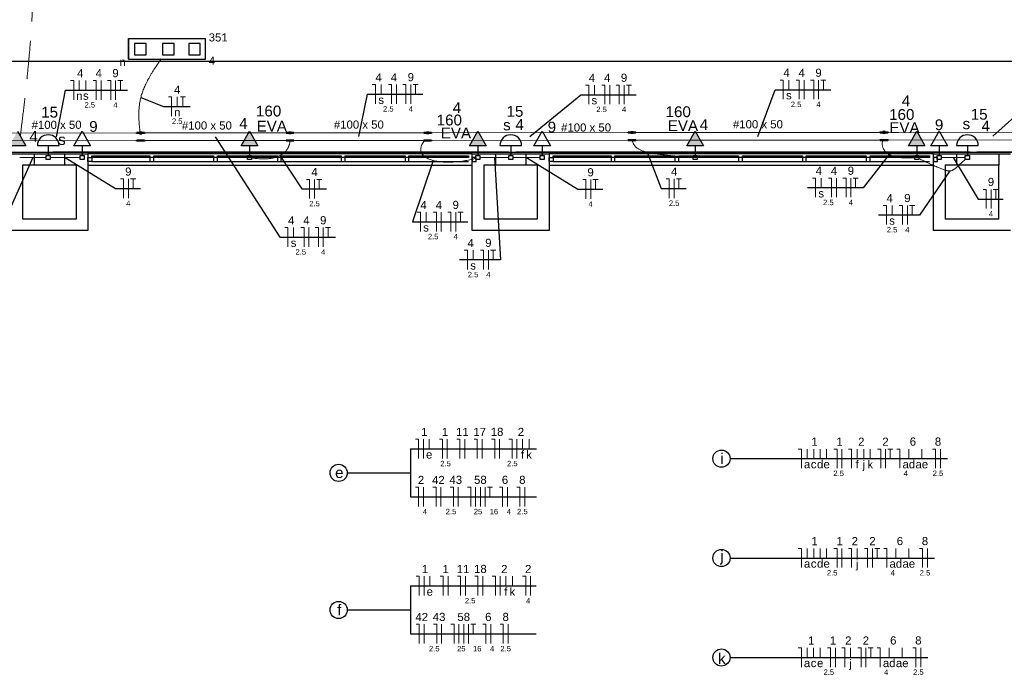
# Model space of a CAD drawing. Header units: millimetres. Extents: x 7 to 269, y 1 to 169.
# Tile 98 of 115: x 87 to 100, y 29 to 38. Entities that reach past the tile are written whole.
import ezdxf

# ---------------------------------------------------------------- set-up
doc = ezdxf.new("R2010")
doc.units = ezdxf.units.MM
doc.header["$MEASUREMENT"] = 0
doc.linetypes.add('Dashed', pattern=[0.75, 0.5, -0.25])
for name, color, linetype, lineweight in [('Eletroduto - Marco Polo', 6, 'Continuous', 9), ('Fiação - Marco Polo', 3, 'Continuous', 9), ('Layout - Marco Polo', 252, 'Continuous', 25), ('Layout-02 - Marco Polo', 243, 'Continuous', 50), ('Linha de Chamada - Marco Polo', 1, 'Continuous', 25), ('Luminárias - Marco Polo', 5, 'Continuous', 25), ('Textos - Marco Polo', 143, 'Continuous', 25), ('Tomadas - Marco Polo', 150, 'Continuous', 25)]:
    doc.layers.add(name, color=color, linetype=linetype, lineweight=lineweight)
doc.layers.add('Parede - Marco Polo', color=7, linetype='Continuous')
doc.styles.add('Arial', font='arial.ttf')

msp = doc.modelspace()

# ---------------------------------------------------------------- hatches: boundary and pattern name
at = {"layer": 'Tomadas - Marco Polo', "linetype": 'Continuous'}
for points in [[(86.946, 35.981), (86.838, 36.169), (86.73, 35.981)], [(89.962, 35.981), (89.854, 36.169), (89.745, 35.981)], [(92.934, 35.981), (92.826, 36.169), (92.718, 35.981)], [(95.76, 35.981), (95.651, 36.169), (95.543, 35.981)], [(98.642, 35.981), (98.534, 36.169), (98.426, 35.981)]]:
    msp.add_hatch(color=256, dxfattribs=at).paths.add_polyline_path(points)

# ---------------------------------------------------------------- linework, layer by layer
at = {"layer": 'Eletroduto - Marco Polo', "linetype": 'Continuous'}
for p, q in [((86.303, 36.145), (88.387, 36.147)), ((88.487, 36.147), (90.331, 36.149)), ((90.431, 36.149), (92.123, 36.15)), ((92.223, 36.15), (94.779, 36.152)), ((94.879, 36.152), (98.059, 36.155)), ((98.159, 36.155), (100.89, 36.157)), ((86.303, 36.045), (88.387, 36.047)), ((88.487, 36.047), (90.331, 36.049)), ((90.431, 36.049), (92.123, 36.05)), ((92.223, 36.05), (94.779, 36.052)), ((94.879, 36.052), (98.059, 36.055)), ((98.159, 36.055), (100.89, 36.057))]:
    msp.add_line(p, q, dxfattribs=at)
at = {"layer": 'Eletroduto - Marco Polo', "linetype": 'Dashed'}
msp.add_spline([(86.873, 36.105), (86.912, 36.428), (86.947, 36.733), (86.976, 37.018), (87, 37.287), (87.018, 37.538), (87.032, 37.773), (87.041, 37.993), (87.044, 38.197), (87.043, 38.388), (87.036, 38.566), (87.024, 38.732), (87.006, 38.885), (86.983, 39.028), (86.955, 39.161), (86.922, 39.284), (86.883, 39.399), (86.839, 39.505), (86.789, 39.605), (86.734, 39.698), (86.673, 39.786), (86.607, 39.869), (86.535, 39.947), (86.457, 40.022), (86.374, 40.095), (86.286, 40.166), (86.191, 40.235), (86.091, 40.305), (85.985, 40.375), (85.874, 40.445), (85.756, 40.518)], degree=3, dxfattribs=at)
at = {"layer": 'Eletroduto - Marco Polo', "linetype": 'Continuous'}
for points in [[(88.705, 37.111), (88.676, 37.069), (88.649, 37.029), (88.623, 36.991), (88.599, 36.954), (88.577, 36.918), (88.557, 36.883), (88.538, 36.849), (88.521, 36.816), (88.505, 36.784), (88.491, 36.753), (88.478, 36.722), (88.466, 36.692), (88.456, 36.662), (88.447, 36.633), (88.44, 36.604), (88.433, 36.576), (88.428, 36.547), (88.423, 36.519), (88.42, 36.491), (88.417, 36.462), (88.415, 36.434), (88.415, 36.405), (88.414, 36.375), (88.415, 36.345), (88.416, 36.315), (88.418, 36.284), (88.421, 36.252), (88.424, 36.22), (88.427, 36.186), (88.431, 36.152)], [(90.381, 36.048), (90.38, 36.032), (90.377, 36.015), (90.373, 35.999), (90.368, 35.984), (90.363, 35.969), (90.356, 35.955), (90.348, 35.941), (90.34, 35.928), (90.33, 35.915), (90.319, 35.903), (90.307, 35.892), (90.294, 35.881), (90.281, 35.871), (90.266, 35.861), (90.25, 35.853), (90.233, 35.845), (90.214, 35.837), (90.195, 35.831), (90.175, 35.825), (90.154, 35.82), (90.131, 35.816), (90.108, 35.813), (90.083, 35.811), (90.058, 35.81), (90.031, 35.809), (90.003, 35.81), (89.974, 35.812), (89.944, 35.814), (89.912, 35.818), (89.88, 35.822)], [(92.131, 36.05), (92.112, 36.023), (92.098, 35.998), (92.089, 35.974), (92.083, 35.951), (92.082, 35.93), (92.084, 35.909), (92.09, 35.891), (92.099, 35.873), (92.112, 35.857), (92.128, 35.842), (92.146, 35.829), (92.167, 35.817), (92.191, 35.806), (92.217, 35.796), (92.245, 35.788), (92.275, 35.781), (92.307, 35.776), (92.34, 35.771), (92.375, 35.768), (92.411, 35.767), (92.448, 35.766), (92.486, 35.767), (92.525, 35.769), (92.564, 35.772), (92.604, 35.777), (92.643, 35.783), (92.683, 35.79), (92.722, 35.798), (92.762, 35.808), (92.8, 35.819)], [(94.835, 36.052), (94.838, 36.037), (94.843, 36.023), (94.848, 36.009), (94.855, 35.997), (94.862, 35.985), (94.871, 35.973), (94.882, 35.963), (94.893, 35.953), (94.906, 35.944), (94.92, 35.935), (94.936, 35.927), (94.954, 35.919), (94.973, 35.912), (94.994, 35.905), (95.016, 35.899), (95.041, 35.893), (95.067, 35.887), (95.096, 35.882), (95.126, 35.877), (95.159, 35.872), (95.194, 35.867), (95.231, 35.863), (95.27, 35.859), (95.312, 35.854), (95.356, 35.85), (95.403, 35.846), (95.452, 35.842), (95.504, 35.838), (95.558, 35.834), (95.616, 35.829)], [(98.092, 36.055), (98.089, 36.038), (98.087, 36.022), (98.086, 36.007), (98.087, 35.992), (98.089, 35.978), (98.092, 35.964), (98.096, 35.951), (98.102, 35.938), (98.109, 35.927), (98.117, 35.915), (98.126, 35.905), (98.137, 35.895), (98.149, 35.885), (98.161, 35.877), (98.175, 35.868), (98.19, 35.861), (98.207, 35.854), (98.224, 35.848), (98.242, 35.842), (98.261, 35.837), (98.282, 35.833), (98.303, 35.829), (98.325, 35.826), (98.349, 35.824), (98.373, 35.822), (98.398, 35.822), (98.424, 35.821), (98.451, 35.822), (98.479, 35.823), (98.508, 35.825)], [(86.865, 35.827), (86.881, 35.827), (86.896, 35.827), (86.91, 35.827), (86.923, 35.827), (86.936, 35.827), (86.948, 35.827), (86.959, 35.827), (86.97, 35.827), (86.981, 35.827), (86.991, 35.827), (87, 35.827), (87.01, 35.827), (87.019, 35.827), (87.028, 35.827), (87.037, 35.827), (87.046, 35.827), (87.055, 35.827), (87.065, 35.827), (87.074, 35.827), (87.084, 35.827), (87.094, 35.827), (87.104, 35.827), (87.115, 35.827), (87.126, 35.827), (87.138, 35.827), (87.151, 35.827), (87.165, 35.827), (87.179, 35.827), (87.194, 35.827), (87.21, 35.827)], [(87.263, 35.827), (87.281, 35.827), (87.298, 35.827), (87.314, 35.827), (87.329, 35.827), (87.344, 35.827), (87.357, 35.827), (87.37, 35.827), (87.382, 35.827), (87.394, 35.827), (87.405, 35.827), (87.416, 35.827), (87.427, 35.827), (87.437, 35.827), (87.447, 35.827), (87.458, 35.827), (87.468, 35.827), (87.478, 35.827), (87.488, 35.827), (87.499, 35.827), (87.51, 35.827), (87.521, 35.827), (87.533, 35.827), (87.545, 35.827), (87.558, 35.827), (87.572, 35.827), (87.586, 35.827), (87.601, 35.827), (87.617, 35.827), (87.634, 35.827), (87.652, 35.827)], [(92.853, 35.827), (92.87, 35.827), (92.886, 35.827), (92.902, 35.827), (92.916, 35.827), (92.93, 35.827), (92.943, 35.827), (92.955, 35.827), (92.967, 35.827), (92.978, 35.827), (92.989, 35.827), (93, 35.827), (93.01, 35.827), (93.02, 35.827), (93.03, 35.827), (93.04, 35.827), (93.049, 35.827), (93.059, 35.827), (93.069, 35.827), (93.079, 35.827), (93.09, 35.827), (93.101, 35.827), (93.112, 35.827), (93.124, 35.827), (93.136, 35.827), (93.149, 35.827), (93.163, 35.827), (93.178, 35.827), (93.193, 35.827), (93.209, 35.827), (93.227, 35.827)], [(93.28, 35.827), (93.296, 35.827), (93.312, 35.827), (93.326, 35.827), (93.34, 35.827), (93.353, 35.827), (93.366, 35.827), (93.377, 35.827), (93.389, 35.827), (93.399, 35.827), (93.41, 35.827), (93.42, 35.827), (93.429, 35.827), (93.439, 35.827), (93.448, 35.827), (93.457, 35.827), (93.467, 35.827), (93.476, 35.827), (93.486, 35.827), (93.495, 35.827), (93.505, 35.827), (93.516, 35.827), (93.526, 35.827), (93.538, 35.827), (93.549, 35.827), (93.562, 35.827), (93.575, 35.827), (93.588, 35.827), (93.603, 35.827), (93.619, 35.827), (93.635, 35.827)], [(98.56, 35.815), (98.606, 35.793), (98.648, 35.773), (98.687, 35.755), (98.723, 35.738), (98.756, 35.723), (98.786, 35.71), (98.813, 35.697), (98.838, 35.687), (98.86, 35.678), (98.881, 35.67), (98.9, 35.664), (98.917, 35.659), (98.932, 35.656), (98.947, 35.654), (98.96, 35.653), (98.972, 35.654), (98.984, 35.656), (98.995, 35.66), (99.006, 35.665), (99.017, 35.671), (99.029, 35.679), (99.04, 35.688), (99.052, 35.698), (99.065, 35.709), (99.078, 35.722), (99.093, 35.736), (99.109, 35.751), (99.127, 35.768), (99.146, 35.785), (99.167, 35.804)], [(99.167, 35.827), (99.153, 35.827), (99.139, 35.827), (99.126, 35.827), (99.114, 35.827), (99.102, 35.827), (99.091, 35.827), (99.081, 35.827), (99.071, 35.827), (99.062, 35.827), (99.053, 35.827), (99.044, 35.827), (99.035, 35.827), (99.027, 35.827), (99.018, 35.827), (99.01, 35.827), (99.002, 35.827), (98.993, 35.827), (98.985, 35.827), (98.976, 35.827), (98.968, 35.827), (98.958, 35.827), (98.949, 35.827), (98.939, 35.827), (98.929, 35.827), (98.918, 35.827), (98.906, 35.827), (98.894, 35.827), (98.881, 35.827), (98.868, 35.827), (98.853, 35.827)]]:
    msp.add_spline(points, degree=3, dxfattribs=at)
at = {"layer": 'Fiação - Marco Polo'}
for p, q in [((87.525, 36.83), (87.567, 36.83)), ((87.567, 36.58), (87.567, 36.83)), ((87.64, 36.705), (87.64, 36.83)), ((87.725, 36.705), (87.725, 36.83)), ((87.819, 36.83), (87.861, 36.83)), ((87.861, 36.58), (87.861, 36.83)), ((87.924, 36.58), (87.924, 36.83)), ((88.007, 36.83), (88.049, 36.83)), ((88.049, 36.58), (88.049, 36.83)), ((88.111, 36.58), (88.111, 36.83)), ((88.14, 36.83), (88.207, 36.83)), ((88.174, 36.705), (88.174, 36.83)), ((91.451, 36.776), (91.493, 36.776)), ((91.493, 36.526), (91.493, 36.776)), ((91.567, 36.651), (91.567, 36.776)), ((91.661, 36.776), (91.703, 36.776)), ((91.703, 36.526), (91.703, 36.776)), ((91.765, 36.526), (91.765, 36.776)), ((91.849, 36.776), (91.89, 36.776)), ((91.89, 36.526), (91.89, 36.776)), ((91.953, 36.526), (91.953, 36.776)), ((91.982, 36.776), (92.049, 36.776)), ((92.015, 36.651), (92.015, 36.776)), ((94.226, 36.77), (94.268, 36.77)), ((94.268, 36.52), (94.268, 36.77)), ((94.341, 36.645), (94.341, 36.77)), ((94.436, 36.77), (94.477, 36.77)), ((94.477, 36.52), (94.477, 36.77)), ((94.54, 36.52), (94.54, 36.77)), ((94.623, 36.77), (94.665, 36.77)), ((94.665, 36.52), (94.665, 36.77)), ((94.727, 36.52), (94.727, 36.77)), ((94.757, 36.77), (94.823, 36.77)), ((94.79, 36.645), (94.79, 36.77)), ((96.756, 36.835), (96.798, 36.835)), ((96.798, 36.585), (96.798, 36.835)), ((96.871, 36.71), (96.871, 36.835)), ((96.966, 36.835), (97.007, 36.835)), ((97.007, 36.585), (97.007, 36.835)), ((97.07, 36.585), (97.07, 36.835)), ((97.153, 36.835), (97.195, 36.835)), ((97.195, 36.585), (97.195, 36.835)), ((97.257, 36.585), (97.257, 36.835)), ((97.287, 36.835), (97.353, 36.835)), ((97.32, 36.71), (97.32, 36.835)), ((88.799, 36.616), (88.841, 36.616)), ((88.841, 36.366), (88.841, 36.616)), ((88.914, 36.491), (88.914, 36.616)), ((88.955, 36.616), (89.021, 36.616)), ((88.988, 36.491), (88.988, 36.616)), ((88.174, 35.548), (88.215, 35.548)), ((88.215, 35.298), (88.215, 35.548)), ((88.278, 35.298), (88.278, 35.548)), ((88.307, 35.548), (88.374, 35.548)), ((88.34, 35.423), (88.34, 35.548)), ((90.595, 35.543), (90.637, 35.543)), ((90.637, 35.293), (90.637, 35.543)), ((90.699, 35.293), (90.699, 35.543)), ((90.729, 35.543), (90.795, 35.543)), ((90.762, 35.418), (90.762, 35.543)), ((94.189, 35.539), (94.23, 35.539)), ((94.23, 35.289), (94.23, 35.539)), ((94.293, 35.289), (94.293, 35.539)), ((94.322, 35.539), (94.389, 35.539)), ((94.355, 35.414), (94.355, 35.539)), ((95.275, 35.548), (95.316, 35.548)), ((95.316, 35.298), (95.316, 35.548)), ((95.379, 35.298), (95.379, 35.548)), ((95.408, 35.548), (95.475, 35.548)), ((95.441, 35.423), (95.441, 35.548)), ((97.177, 35.559), (97.218, 35.559)), ((97.218, 35.309), (97.218, 35.559)), ((97.292, 35.434), (97.292, 35.559)), ((97.386, 35.559), (97.428, 35.559)), ((97.428, 35.309), (97.428, 35.559)), ((97.49, 35.309), (97.49, 35.559)), ((97.574, 35.559), (97.615, 35.559)), ((97.615, 35.309), (97.615, 35.559)), ((97.678, 35.309), (97.678, 35.559)), ((97.707, 35.559), (97.774, 35.559)), ((97.74, 35.434), (97.74, 35.559)), ((99.397, 35.412), (99.439, 35.412)), ((99.439, 35.162), (99.439, 35.412)), ((99.501, 35.162), (99.501, 35.412)), ((99.53, 35.412), (99.597, 35.412)), ((99.564, 35.287), (99.564, 35.412)), ((92.035, 35.114), (92.077, 35.114)), ((92.077, 34.864), (92.077, 35.114)), ((92.151, 34.989), (92.151, 35.114)), ((92.245, 35.114), (92.287, 35.114)), ((92.287, 34.864), (92.287, 35.114)), ((92.349, 34.864), (92.349, 35.114)), ((92.433, 35.114), (92.474, 35.114)), ((92.474, 34.864), (92.474, 35.114)), ((92.537, 34.864), (92.537, 35.114)), ((92.566, 35.114), (92.633, 35.114)), ((92.599, 34.989), (92.599, 35.114)), ((98.099, 35.203), (98.14, 35.203)), ((98.14, 34.953), (98.14, 35.203)), ((98.214, 35.078), (98.214, 35.203)), ((98.308, 35.203), (98.35, 35.203)), ((98.35, 34.953), (98.35, 35.203)), ((98.413, 34.953), (98.413, 35.203)), ((98.442, 35.203), (98.508, 35.203)), ((98.475, 35.078), (98.475, 35.203)), ((90.312, 34.914), (90.354, 34.914)), ((90.354, 34.664), (90.354, 34.914)), ((90.428, 34.789), (90.428, 34.914)), ((90.522, 34.914), (90.564, 34.914)), ((90.564, 34.664), (90.564, 34.914)), ((90.626, 34.664), (90.626, 34.914)), ((90.71, 34.914), (90.751, 34.914)), ((90.751, 34.664), (90.751, 34.914)), ((90.814, 34.664), (90.814, 34.914)), ((90.843, 34.914), (90.91, 34.914)), ((90.876, 34.789), (90.876, 34.914)), ((92.648, 34.619), (92.69, 34.619)), ((92.69, 34.369), (92.69, 34.619)), ((92.763, 34.494), (92.763, 34.619)), ((92.858, 34.619), (92.899, 34.619)), ((92.899, 34.369), (92.899, 34.619)), ((92.962, 34.369), (92.962, 34.619)), ((92.991, 34.619), (93.058, 34.619)), ((93.024, 34.494), (93.024, 34.619)), ((92.013, 32.158), (92.055, 32.158)), ((92.055, 31.908), (92.055, 32.158)), ((92.118, 31.908), (92.118, 32.158)), ((92.191, 32.033), (92.191, 32.158)), ((92.324, 32.158), (92.366, 32.158)), ((92.366, 31.908), (92.366, 32.158)), ((92.428, 31.908), (92.428, 32.158)), ((92.55, 32.158), (92.592, 32.158)), ((92.592, 31.908), (92.592, 32.158)), ((92.654, 31.908), (92.654, 32.158)), ((92.776, 32.158), (92.818, 32.158)), ((92.818, 31.908), (92.818, 32.158)), ((92.881, 31.908), (92.881, 32.158)), ((93.003, 32.158), (93.044, 32.158)), ((93.044, 31.908), (93.044, 32.158)), ((93.107, 31.908), (93.107, 32.158)), ((93.229, 32.158), (93.27, 32.158)), ((93.27, 31.908), (93.27, 32.158)), ((93.333, 31.908), (93.333, 32.158)), ((93.406, 32.033), (93.406, 32.158)), ((93.491, 32.033), (93.491, 32.158)), ((96.994, 32.031), (97.035, 32.031)), ((97.035, 31.781), (97.035, 32.031)), ((97.109, 31.906), (97.109, 32.031)), ((97.194, 31.906), (97.194, 32.031)), ((97.278, 31.906), (97.278, 32.031)), ((97.363, 31.906), (97.363, 32.031)), ((97.458, 32.031), (97.499, 32.031)), ((97.499, 31.781), (97.499, 32.031)), ((97.562, 31.781), (97.562, 32.031)), ((97.645, 32.031), (97.687, 32.031)), ((97.687, 31.781), (97.687, 32.031)), ((97.76, 31.906), (97.76, 32.031)), ((97.845, 31.906), (97.845, 32.031)), ((97.93, 31.906), (97.93, 32.031)), ((98.024, 32.031), (98.066, 32.031)), ((98.066, 31.781), (98.066, 32.031)), ((98.128, 31.781), (98.128, 32.031)), ((98.158, 32.031), (98.224, 32.031)), ((98.191, 31.906), (98.191, 32.031)), ((98.274, 32.031), (98.316, 32.031)), ((98.316, 31.781), (98.316, 32.031)), ((98.432, 31.906), (98.432, 32.031)), ((98.601, 31.906), (98.601, 32.031)), ((98.738, 32.031), (98.78, 32.031)), ((98.78, 31.781), (98.78, 32.031)), ((98.842, 31.781), (98.842, 32.031)), ((92.013, 31.533), (92.055, 31.533)), ((92.055, 31.283), (92.055, 31.533)), ((92.118, 31.283), (92.118, 31.533)), ((92.239, 31.533), (92.281, 31.533)), ((92.281, 31.283), (92.281, 31.533)), ((92.344, 31.283), (92.344, 31.533)), ((92.466, 31.533), (92.507, 31.533)), ((92.507, 31.283), (92.507, 31.533)), ((92.57, 31.283), (92.57, 31.533)), ((92.692, 31.533), (92.733, 31.533)), ((92.733, 31.283), (92.733, 31.533)), ((92.796, 31.283), (92.796, 31.533)), ((92.858, 31.283), (92.858, 31.533)), ((92.921, 31.283), (92.921, 31.533)), ((92.95, 31.533), (93.017, 31.533)), ((92.983, 31.408), (92.983, 31.533)), ((93.105, 31.533), (93.147, 31.533)), ((93.147, 31.283), (93.147, 31.533)), ((93.21, 31.283), (93.21, 31.533)), ((93.331, 31.533), (93.373, 31.533)), ((93.373, 31.283), (93.373, 31.533)), ((93.436, 31.283), (93.436, 31.533)), ((96.994, 30.737), (97.035, 30.737)), ((97.035, 30.487), (97.035, 30.737)), ((97.109, 30.612), (97.109, 30.737)), ((97.194, 30.612), (97.194, 30.737)), ((97.278, 30.612), (97.278, 30.737)), ((97.363, 30.612), (97.363, 30.737)), ((97.457, 30.737), (97.499, 30.737)), ((97.499, 30.487), (97.499, 30.737)), ((97.562, 30.487), (97.562, 30.737)), ((97.645, 30.737), (97.687, 30.737)), ((97.687, 30.487), (97.687, 30.737)), ((97.76, 30.612), (97.76, 30.737)), ((97.855, 30.737), (97.896, 30.737)), ((97.896, 30.487), (97.896, 30.737)), ((97.959, 30.487), (97.959, 30.737)), ((97.988, 30.737), (98.055, 30.737)), ((98.021, 30.612), (98.021, 30.737)), ((98.105, 30.737), (98.146, 30.737)), ((98.146, 30.487), (98.146, 30.737)), ((98.262, 30.612), (98.262, 30.737)), ((98.432, 30.612), (98.432, 30.737)), ((98.569, 30.737), (98.61, 30.737)), ((98.61, 30.487), (98.61, 30.737)), ((98.673, 30.487), (98.673, 30.737)), ((92.022, 30.374), (92.063, 30.374)), ((92.063, 30.124), (92.063, 30.374)), ((92.126, 30.124), (92.126, 30.374)), ((92.2, 30.249), (92.2, 30.374)), ((92.333, 30.374), (92.374, 30.374)), ((92.374, 30.124), (92.374, 30.374)), ((92.437, 30.124), (92.437, 30.374)), ((92.559, 30.374), (92.6, 30.374)), ((92.6, 30.124), (92.6, 30.374)), ((92.663, 30.124), (92.663, 30.374)), ((92.785, 30.374), (92.827, 30.374)), ((92.827, 30.124), (92.827, 30.374)), ((92.889, 30.124), (92.889, 30.374)), ((93.011, 30.374), (93.053, 30.374)), ((93.053, 30.124), (93.053, 30.374)), ((93.115, 30.124), (93.115, 30.374)), ((93.189, 30.249), (93.189, 30.374)), ((93.274, 30.249), (93.274, 30.374)), ((93.407, 30.374), (93.448, 30.374)), ((93.448, 30.124), (93.448, 30.374)), ((93.511, 30.124), (93.511, 30.374)), ((92.022, 29.749), (92.063, 29.749)), ((92.063, 29.499), (92.063, 29.749)), ((92.126, 29.499), (92.126, 29.749)), ((92.248, 29.749), (92.29, 29.749)), ((92.29, 29.499), (92.29, 29.749)), ((92.352, 29.499), (92.352, 29.749)), ((92.474, 29.749), (92.516, 29.749)), ((92.516, 29.499), (92.516, 29.749)), ((92.578, 29.499), (92.578, 29.749)), ((92.641, 29.499), (92.641, 29.749)), ((92.703, 29.499), (92.703, 29.749)), ((92.732, 29.749), (92.799, 29.749)), ((92.766, 29.624), (92.766, 29.749)), ((92.888, 29.749), (92.929, 29.749)), ((92.929, 29.499), (92.929, 29.749)), ((92.992, 29.499), (92.992, 29.749)), ((93.114, 29.749), (93.155, 29.749)), ((93.155, 29.499), (93.155, 29.749)), ((93.218, 29.499), (93.218, 29.749)), ((96.993, 29.442), (97.034, 29.442)), ((97.034, 29.192), (97.034, 29.442)), ((97.108, 29.317), (97.108, 29.442)), ((97.193, 29.317), (97.193, 29.442)), ((97.277, 29.317), (97.277, 29.442)), ((97.372, 29.442), (97.413, 29.442)), ((97.413, 29.192), (97.413, 29.442)), ((97.476, 29.192), (97.476, 29.442)), ((97.559, 29.442), (97.601, 29.442)), ((97.601, 29.192), (97.601, 29.442)), ((97.675, 29.317), (97.675, 29.442)), ((97.769, 29.442), (97.811, 29.442)), ((97.811, 29.192), (97.811, 29.442)), ((97.873, 29.192), (97.873, 29.442)), ((97.902, 29.442), (97.969, 29.442)), ((97.936, 29.317), (97.936, 29.442)), ((98.019, 29.442), (98.061, 29.442)), ((98.061, 29.192), (98.061, 29.442)), ((98.177, 29.317), (98.177, 29.442)), ((98.346, 29.317), (98.346, 29.442)), ((98.483, 29.442), (98.525, 29.442)), ((98.525, 29.192), (98.525, 29.442)), ((98.587, 29.192), (98.587, 29.442))]:
    msp.add_line(p, q, dxfattribs=at)
at = {"layer": 'Layout - Marco Polo'}
for p, q in [((105.043, 37.077), (81.718, 37.077)), ((75.423, 35.897), (105.023, 35.897)), ((93.228, 35.897), (87.298, 35.897)), ((92.753, 35.877), (87.753, 35.877)), ((99.228, 35.897), (93.318, 35.897)), ((98.753, 35.877), (93.753, 35.877)), ((105.043, 35.897), (99.318, 35.897)), ((87.753, 35.777), (87.753, 35.827)), ((87.753, 35.827), (87.803, 35.827)), ((87.803, 35.777), (87.753, 35.777)), ((87.803, 35.826), (87.803, 35.851)), ((87.803, 35.851), (88.558, 35.851)), ((87.803, 35.827), (87.803, 35.777)), ((88.558, 35.826), (87.803, 35.826)), ((87.803, 35.777), (88.558, 35.777)), ((88.558, 35.851), (88.558, 35.826)), ((88.608, 35.827), (88.558, 35.827)), ((88.558, 35.827), (88.558, 35.777)), ((88.558, 35.777), (88.608, 35.777)), ((88.608, 35.826), (88.608, 35.851)), ((88.608, 35.851), (89.388, 35.851)), ((88.608, 35.777), (88.608, 35.827)), ((89.388, 35.826), (88.608, 35.826)), ((88.608, 35.777), (89.388, 35.777)), ((89.388, 35.851), (89.388, 35.826)), ((89.438, 35.827), (89.388, 35.827)), ((89.388, 35.827), (89.388, 35.777)), ((89.388, 35.777), (89.438, 35.777)), ((89.438, 35.826), (89.438, 35.851)), ((89.438, 35.851), (90.218, 35.851)), ((89.438, 35.777), (89.438, 35.827)), ((90.218, 35.826), (89.438, 35.826)), ((89.438, 35.777), (90.218, 35.777)), ((90.218, 35.851), (90.218, 35.826)), ((90.268, 35.827), (90.218, 35.827)), ((90.218, 35.827), (90.218, 35.777)), ((90.218, 35.777), (90.268, 35.777)), ((90.268, 35.826), (90.268, 35.851)), ((90.268, 35.851), (91.048, 35.851)), ((90.268, 35.777), (90.268, 35.827)), ((91.048, 35.826), (90.268, 35.826)), ((90.268, 35.777), (91.048, 35.777)), ((91.048, 35.851), (91.048, 35.826)), ((91.098, 35.827), (91.048, 35.827)), ((91.048, 35.827), (91.048, 35.777)), ((91.048, 35.777), (91.098, 35.777)), ((91.098, 35.826), (91.098, 35.851)), ((91.098, 35.851), (91.878, 35.851)), ((91.098, 35.777), (91.098, 35.827)), ((91.878, 35.826), (91.098, 35.826)), ((91.098, 35.777), (91.878, 35.777)), ((91.878, 35.851), (91.878, 35.826)), ((91.928, 35.827), (91.878, 35.827)), ((91.878, 35.827), (91.878, 35.777)), ((91.878, 35.777), (91.928, 35.777)), ((91.928, 35.826), (91.928, 35.851)), ((91.928, 35.851), (92.703, 35.851)), ((91.928, 35.777), (91.928, 35.827)), ((92.703, 35.826), (91.928, 35.826)), ((91.928, 35.777), (92.703, 35.777)), ((92.703, 35.851), (92.703, 35.826)), ((92.803, 35.827), (92.753, 35.827)), ((92.753, 35.827), (92.753, 35.777)), ((92.753, 35.777), (92.803, 35.777)), ((92.803, 35.777), (92.803, 35.827)), ((93.753, 35.777), (93.753, 35.827)), ((93.753, 35.827), (93.803, 35.827)), ((93.803, 35.777), (93.753, 35.777)), ((93.803, 35.826), (93.803, 35.851)), ((93.803, 35.851), (94.558, 35.851)), ((93.803, 35.827), (93.803, 35.777)), ((94.558, 35.826), (93.803, 35.826)), ((93.803, 35.777), (94.558, 35.777)), ((94.558, 35.851), (94.558, 35.826)), ((94.608, 35.827), (94.558, 35.827)), ((94.558, 35.827), (94.558, 35.777)), ((94.558, 35.777), (94.608, 35.777)), ((94.608, 35.826), (94.608, 35.851)), ((94.608, 35.851), (95.388, 35.851)), ((94.608, 35.777), (94.608, 35.827)), ((95.388, 35.826), (94.608, 35.826)), ((94.608, 35.777), (95.388, 35.777)), ((95.388, 35.851), (95.388, 35.826)), ((95.438, 35.827), (95.388, 35.827)), ((95.388, 35.827), (95.388, 35.777)), ((95.388, 35.777), (95.438, 35.777)), ((95.438, 35.826), (95.438, 35.851)), ((95.438, 35.851), (96.218, 35.851)), ((95.438, 35.777), (95.438, 35.827)), ((96.218, 35.826), (95.438, 35.826)), ((95.438, 35.777), (96.218, 35.777)), ((96.218, 35.851), (96.218, 35.826)), ((96.268, 35.827), (96.218, 35.827)), ((96.218, 35.827), (96.218, 35.777)), ((96.218, 35.777), (96.268, 35.777)), ((96.268, 35.826), (96.268, 35.851)), ((96.268, 35.851), (97.048, 35.851)), ((96.268, 35.777), (96.268, 35.827)), ((97.048, 35.826), (96.268, 35.826)), ((96.268, 35.777), (97.048, 35.777)), ((97.048, 35.851), (97.048, 35.826)), ((97.098, 35.827), (97.048, 35.827)), ((97.048, 35.827), (97.048, 35.777)), ((97.048, 35.777), (97.098, 35.777)), ((97.098, 35.826), (97.098, 35.851)), ((97.098, 35.851), (97.878, 35.851)), ((97.098, 35.777), (97.098, 35.827)), ((97.878, 35.826), (97.098, 35.826)), ((97.098, 35.777), (97.878, 35.777)), ((97.878, 35.851), (97.878, 35.826)), ((97.928, 35.827), (97.878, 35.827)), ((97.878, 35.827), (97.878, 35.777)), ((97.878, 35.777), (97.928, 35.777)), ((97.928, 35.826), (97.928, 35.851)), ((97.928, 35.851), (98.703, 35.851)), ((97.928, 35.777), (97.928, 35.827)), ((98.703, 35.826), (97.928, 35.826)), ((97.928, 35.777), (98.703, 35.777)), ((98.703, 35.851), (98.703, 35.826)), ((98.803, 35.827), (98.753, 35.827)), ((98.753, 35.827), (98.753, 35.777)), ((98.753, 35.777), (98.803, 35.777)), ((98.803, 35.777), (98.803, 35.827)), ((87.753, 35.727), (92.753, 35.727)), ((87.753, 35.727), (92.753, 35.727)), ((93.753, 35.727), (98.753, 35.727)), ((93.753, 35.727), (98.753, 35.727))]:
    msp.add_line(p, q, dxfattribs=at)
at = {"layer": 'Layout-02 - Marco Polo'}
for p, q in [((88.387, 36.142), (88.387, 36.152)), ((88.387, 36.147), (88.422, 36.147)), ((88.422, 36.152), (88.452, 36.152)), ((88.422, 36.142), (88.422, 36.152)), ((88.422, 36.142), (88.452, 36.142)), ((88.452, 36.142), (88.452, 36.152)), ((88.452, 36.147), (88.487, 36.147)), ((88.487, 36.142), (88.487, 36.152)), ((90.331, 36.144), (90.331, 36.154)), ((90.331, 36.149), (90.366, 36.149)), ((90.366, 36.154), (90.396, 36.154)), ((90.366, 36.144), (90.366, 36.154)), ((90.366, 36.144), (90.396, 36.144)), ((90.396, 36.144), (90.396, 36.154)), ((90.396, 36.149), (90.431, 36.149)), ((90.431, 36.144), (90.431, 36.154)), ((92.123, 36.145), (92.123, 36.155)), ((92.123, 36.15), (92.158, 36.15)), ((92.158, 36.155), (92.188, 36.155)), ((92.158, 36.145), (92.158, 36.155)), ((92.158, 36.145), (92.188, 36.145)), ((92.188, 36.145), (92.188, 36.155)), ((92.188, 36.15), (92.223, 36.15)), ((92.223, 36.145), (92.223, 36.155)), ((94.779, 36.147), (94.779, 36.157)), ((94.779, 36.152), (94.814, 36.152)), ((94.814, 36.157), (94.844, 36.157)), ((94.814, 36.147), (94.814, 36.157)), ((94.814, 36.147), (94.844, 36.147)), ((94.844, 36.147), (94.844, 36.157)), ((94.844, 36.152), (94.879, 36.152)), ((94.879, 36.147), (94.879, 36.157)), ((98.059, 36.15), (98.059, 36.16)), ((98.059, 36.155), (98.094, 36.155)), ((98.094, 36.16), (98.124, 36.16)), ((98.094, 36.15), (98.094, 36.16)), ((98.094, 36.15), (98.124, 36.15)), ((98.124, 36.15), (98.124, 36.16)), ((98.124, 36.155), (98.159, 36.155)), ((98.159, 36.15), (98.159, 36.16)), ((88.387, 36.042), (88.387, 36.052)), ((88.487, 36.047), (88.387, 36.047)), ((88.487, 36.042), (88.487, 36.052)), ((90.331, 36.044), (90.331, 36.054)), ((90.431, 36.049), (90.331, 36.049)), ((90.431, 36.044), (90.431, 36.054)), ((92.123, 36.045), (92.123, 36.055)), ((92.223, 36.05), (92.123, 36.05)), ((92.223, 36.045), (92.223, 36.055)), ((94.779, 36.047), (94.779, 36.057)), ((94.879, 36.052), (94.779, 36.052)), ((94.879, 36.047), (94.879, 36.057)), ((98.059, 36.05), (98.059, 36.06)), ((98.159, 36.055), (98.059, 36.055)), ((98.159, 36.05), (98.159, 36.06))]:
    msp.add_line(p, q, dxfattribs=at)
at = {"layer": 'Linha de Chamada - Marco Polo'}
for p, q in [((87.345, 36.096), (87.462, 36.705)), ((87.462, 36.705), (88.269, 36.705)), ((91.277, 36.099), (91.389, 36.651)), ((91.389, 36.651), (92.111, 36.651)), ((93.501, 36.101), (94.164, 36.645)), ((94.164, 36.645), (94.886, 36.645)), ((96.469, 36.103), (96.694, 36.71)), ((96.694, 36.71), (97.416, 36.71)), ((88.44, 36.607), (88.737, 36.491)), ((88.737, 36.491), (89.084, 36.491)), ((99.524, 36.106), (99.967, 36.504)), ((89.409, 36.098), (90.25, 34.789)), ((95.029, 35.896), (95.212, 35.423)), ((98.178, 35.867), (97.836, 35.434)), ((87.037, 35.827), (86.533, 34.703)), ((87.457, 35.827), (88.111, 35.423)), ((90.248, 35.852), (90.533, 35.418)), ((92.245, 35.788), (91.973, 34.989)), ((93.04, 35.827), (93.12, 34.494)), ((93.457, 35.827), (94.126, 35.414)), ((99.01, 35.827), (99.335, 35.287)), ((98.964, 35.653), (98.571, 35.078)), ((88.111, 35.423), (88.436, 35.423)), ((90.533, 35.418), (90.858, 35.418)), ((94.126, 35.414), (94.451, 35.414)), ((95.212, 35.423), (95.537, 35.423)), ((97.836, 35.434), (97.114, 35.434)), ((99.335, 35.287), (99.66, 35.287)), ((91.973, 34.989), (92.695, 34.989)), ((98.571, 35.078), (98.036, 35.078)), ((90.25, 34.789), (90.972, 34.789)), ((93.12, 34.494), (92.585, 34.494)), ((91.951, 32.033), (93.59, 32.033)), ((91.951, 32.033), (91.951, 31.408)), ((96.105, 31.906), (96.93, 31.906)), ((96.931, 31.906), (98.934, 31.906)), ((91.126, 31.721), (91.951, 31.721)), ((91.951, 31.408), (93.59, 31.408)), ((96.105, 30.612), (96.93, 30.612)), ((96.931, 30.612), (98.765, 30.612)), ((91.951, 30.249), (93.583, 30.249)), ((91.951, 30.249), (91.951, 29.624)), ((91.126, 29.936), (91.951, 29.936)), ((91.951, 29.624), (93.583, 29.624)), ((96.105, 29.317), (96.93, 29.317)), ((96.93, 29.317), (98.679, 29.317))]:
    msp.add_line(p, q, dxfattribs=at)
for centre in [(95.994, 31.906), (91.014, 31.721), (95.994, 30.612), (91.014, 29.936), (95.994, 29.317)]:
    msp.add_circle(centre, 0.112, dxfattribs=at)
at = {"layer": 'Luminárias - Marco Polo'}
for p, q in [((88.282, 37.375), (88.282, 37.11)), ((88.282, 37.375), (89.282, 37.375)), ((88.282, 37.11), (88.282, 37.375)), ((89.282, 37.11), (89.282, 37.375)), ((88.282, 37.11), (89.282, 37.11)), ((87.095, 35.982), (87.378, 35.982)), ((87.236, 35.982), (87.236, 35.853)), ((93.112, 35.982), (93.394, 35.982)), ((93.253, 35.982), (93.253, 35.853)), ((99.053, 35.982), (99.335, 35.982)), ((99.194, 35.982), (99.194, 35.853)), ((87.21, 35.853), (87.263, 35.853)), ((87.21, 35.8), (87.21, 35.853)), ((87.263, 35.8), (87.21, 35.8)), ((87.263, 35.853), (87.263, 35.8)), ((93.227, 35.853), (93.28, 35.853)), ((93.227, 35.8), (93.227, 35.853)), ((93.28, 35.8), (93.227, 35.8)), ((93.28, 35.853), (93.28, 35.8)), ((99.167, 35.853), (99.22, 35.853)), ((99.167, 35.8), (99.167, 35.853)), ((99.22, 35.8), (99.167, 35.8)), ((99.22, 35.853), (99.22, 35.8))]:
    msp.add_line(p, q, dxfattribs=at)
for points in [[(88.359, 37.313), (88.359, 37.163), (88.51, 37.163), (88.51, 37.313), (88.359, 37.313)], [(88.724, 37.313), (88.724, 37.163), (88.875, 37.163), (88.875, 37.313), (88.724, 37.313)], [(89.063, 37.313), (89.063, 37.163), (89.213, 37.163), (89.213, 37.313), (89.063, 37.313)]]:
    msp.add_lwpolyline(points, close=True, dxfattribs=at)
for centre in [(87.236, 35.982), (93.253, 35.982), (99.194, 35.982)]:
    msp.add_arc(centre, 0.141, 0, 180, dxfattribs=at)
at = {"layer": 'Parede - Marco Polo'}
for p, q in [((86.753, 35.877), (87.753, 35.877)), ((87.053, 35.877), (87.053, 35.727)), ((87.453, 35.727), (87.453, 35.877)), ((87.753, 35.877), (87.753, 34.877)), ((92.753, 34.877), (92.753, 35.877)), ((92.753, 35.877), (93.753, 35.877)), ((93.053, 35.877), (93.053, 35.727)), ((93.453, 35.727), (93.453, 35.877)), ((93.753, 35.877), (93.753, 34.877)), ((98.753, 34.877), (98.753, 35.877)), ((98.753, 35.877), (99.753, 35.877)), ((99.053, 35.877), (99.053, 35.727)), ((99.603, 35.877), (99.603, 35.727)), ((86.903, 35.727), (86.903, 35.027)), ((87.603, 35.727), (86.903, 35.727)), ((87.603, 35.027), (87.603, 35.727)), ((92.903, 35.727), (92.903, 35.027)), ((93.603, 35.727), (92.903, 35.727)), ((93.603, 35.027), (93.603, 35.727)), ((98.903, 35.727), (98.903, 35.027)), ((99.603, 35.727), (98.903, 35.727)), ((99.603, 35.027), (99.603, 35.727)), ((86.903, 35.027), (87.603, 35.027)), ((92.903, 35.027), (93.603, 35.027)), ((98.903, 35.027), (99.603, 35.027)), ((87.753, 34.877), (86.753, 34.877)), ((93.753, 34.877), (92.753, 34.877)), ((99.753, 34.877), (98.753, 34.877))]:
    msp.add_line(p, q, dxfattribs=at)
at = {"layer": 'Tomadas - Marco Polo'}
for p, q in [((86.838, 36.169), (86.946, 35.981)), ((87.57, 35.981), (87.679, 36.169)), ((87.679, 36.169), (87.787, 35.981)), ((89.745, 35.981), (89.854, 36.169)), ((89.854, 36.169), (89.962, 35.981)), ((92.718, 35.981), (92.826, 36.169)), ((92.826, 36.169), (92.934, 35.981)), ((93.553, 35.981), (93.662, 36.169)), ((93.662, 36.169), (93.77, 35.981)), ((95.543, 35.981), (95.651, 36.169)), ((95.651, 36.169), (95.76, 35.981)), ((98.426, 35.981), (98.534, 36.169)), ((98.534, 36.169), (98.642, 35.981)), ((98.718, 35.981), (98.826, 36.169)), ((98.826, 36.169), (98.934, 35.981)), ((86.946, 35.981), (86.73, 35.981)), ((87.787, 35.981), (87.57, 35.981)), ((87.679, 35.981), (87.679, 35.853)), ((89.962, 35.981), (89.745, 35.981)), ((89.854, 35.981), (89.854, 35.853)), ((92.934, 35.981), (92.718, 35.981)), ((92.826, 35.981), (92.826, 35.853)), ((93.77, 35.981), (93.553, 35.981)), ((93.662, 35.981), (93.662, 35.853)), ((95.76, 35.981), (95.543, 35.981)), ((95.651, 35.981), (95.651, 35.853)), ((98.642, 35.981), (98.426, 35.981)), ((98.534, 35.981), (98.534, 35.853)), ((98.934, 35.981), (98.718, 35.981)), ((98.826, 35.981), (98.826, 35.853)), ((87.652, 35.853), (87.705, 35.853)), ((87.652, 35.8), (87.652, 35.853)), ((87.705, 35.8), (87.652, 35.8)), ((87.705, 35.853), (87.705, 35.8)), ((89.827, 35.853), (89.88, 35.853)), ((89.827, 35.8), (89.827, 35.853)), ((89.88, 35.8), (89.827, 35.8)), ((89.88, 35.853), (89.88, 35.8)), ((92.799, 35.853), (92.852, 35.853)), ((92.799, 35.8), (92.799, 35.853)), ((92.852, 35.8), (92.799, 35.8)), ((92.852, 35.853), (92.852, 35.8)), ((93.635, 35.853), (93.688, 35.853)), ((93.635, 35.8), (93.635, 35.853)), ((93.688, 35.8), (93.635, 35.8)), ((93.688, 35.853), (93.688, 35.8)), ((95.625, 35.853), (95.678, 35.853)), ((95.625, 35.8), (95.625, 35.853)), ((95.678, 35.8), (95.625, 35.8)), ((95.678, 35.853), (95.678, 35.8)), ((98.508, 35.853), (98.561, 35.853)), ((98.508, 35.8), (98.508, 35.853)), ((98.561, 35.8), (98.508, 35.8)), ((98.561, 35.853), (98.561, 35.8)), ((98.8, 35.853), (98.853, 35.853)), ((98.8, 35.8), (98.8, 35.853)), ((98.853, 35.8), (98.8, 35.8)), ((98.853, 35.853), (98.853, 35.8))]:
    msp.add_line(p, q, dxfattribs=at)

# ---------------------------------------------------------------- texts
at = {"layer": 'Fiação - Marco Polo', "attachment_point": 8, "line_spacing_factor": 0.798, "style": 'Arial'}
for s, insert, char_height, width in [('4', (87.652, 36.872), 0.106, 0.12708), ('4', (87.893, 36.872), 0.106, 0.12708), ('9', (88.111, 36.872), 0.106, 0.12708), ('4', (91.535, 36.819), 0.106, 0.12708), ('4', (91.734, 36.819), 0.106, 0.12708), ('9', (91.953, 36.819), 0.106, 0.12708), ('4', (94.31, 36.812), 0.106, 0.12708), ('4', (94.508, 36.812), 0.106, 0.12708), ('9', (94.727, 36.812), 0.106, 0.12708), ('4', (96.84, 36.877), 0.106, 0.12708), ('4', (97.038, 36.877), 0.106, 0.12708), ('9', (97.257, 36.877), 0.106, 0.12708), ('4', (88.914, 36.658), 0.106, 0.12708), ('n', (87.64, 36.578), 0.106, 0.12708), ('s', (87.725, 36.578), 0.106, 0.12708), ('s', (91.567, 36.524), 0.106, 0.12708), ('s', (96.871, 36.583), 0.106, 0.12708), ('2.5', (87.777, 36.477), 0.0706, 0.25416), ('4', (88.111, 36.477), 0.0706, 0.08472), ('2.5', (91.66, 36.424), 0.0706, 0.25416), ('4', (91.953, 36.424), 0.0706, 0.08472), ('s', (94.341, 36.518), 0.106, 0.12708), ('2.5', (94.435, 36.418), 0.0706, 0.25416), ('4', (94.727, 36.418), 0.0706, 0.08472), ('2.5', (96.965, 36.483), 0.0706, 0.25416), ('4', (97.257, 36.483), 0.0706, 0.08472), ('n', (88.914, 36.364), 0.106, 0.12708), ('2.5', (88.914, 36.264), 0.0706, 0.25416), ('4', (97.261, 35.601), 0.106, 0.12708), ('4', (97.459, 35.601), 0.106, 0.12708), ('9', (97.678, 35.601), 0.106, 0.12708), ('9', (88.278, 35.59), 0.106, 0.12708), ('4', (90.7, 35.586), 0.106, 0.12708), ('9', (94.292, 35.581), 0.106, 0.12708), ('4', (95.379, 35.591), 0.106, 0.12708), ('9', (99.501, 35.455), 0.106, 0.12708), ('s', (97.292, 35.306), 0.106, 0.12708), ('4', (98.183, 35.245), 0.106, 0.12708), ('9', (98.413, 35.245), 0.106, 0.12708), ('4', (88.278, 35.195), 0.0706, 0.08472), ('2.5', (90.7, 35.191), 0.0706, 0.25416), ('4', (92.119, 35.156), 0.106, 0.12708), ('4', (92.318, 35.156), 0.106, 0.12708), ('9', (92.537, 35.156), 0.106, 0.12708), ('4', (94.292, 35.187), 0.0706, 0.08472), ('2.5', (95.379, 35.196), 0.0706, 0.25416), ('2.5', (97.385, 35.206), 0.0706, 0.25416), ('4', (97.678, 35.206), 0.0706, 0.08472), ('4', (99.501, 35.06), 0.0706, 0.08472), ('4', (90.397, 34.956), 0.106, 0.12708), ('4', (90.595, 34.956), 0.106, 0.12708), ('9', (90.814, 34.956), 0.106, 0.12708), ('s', (92.151, 34.862), 0.106, 0.12708), ('s', (98.214, 34.951), 0.106, 0.12708), ('2.5', (92.244, 34.762), 0.0706, 0.25416), ('4', (92.537, 34.762), 0.0706, 0.08472), ('2.5', (98.214, 34.851), 0.0706, 0.25416), ('4', (98.413, 34.851), 0.0706, 0.08472), ('s', (90.428, 34.662), 0.106, 0.12708), ('4', (92.732, 34.662), 0.106, 0.12708), ('9', (92.962, 34.662), 0.106, 0.12708), ('2.5', (90.521, 34.562), 0.0706, 0.25416), ('4', (90.814, 34.562), 0.0706, 0.08472), ('s', (92.763, 34.367), 0.106, 0.12708), ('2.5', (92.763, 34.267), 0.0706, 0.25416), ('4', (92.962, 34.267), 0.0706, 0.08472), ('1', (92.129, 32.201), 0.106, 0.12708), ('1', (92.397, 32.201), 0.106, 0.12708), ('11', (92.623, 32.201), 0.1059, 0.25416), ('17', (92.849, 32.201), 0.1059, 0.25416), ('18', (93.075, 32.201), 0.1059, 0.25416), ('2', (93.386, 32.201), 0.106, 0.12708), ('1', (97.205, 32.074), 0.106, 0.12708), ('1', (97.53, 32.074), 0.106, 0.12708), ('2', (97.814, 32.074), 0.106, 0.12708), ('2', (98.128, 32.074), 0.106, 0.12708), ('6', (98.485, 32.074), 0.106, 0.12708), ('8', (98.811, 32.074), 0.106, 0.12708), ('f', (93.406, 31.906), 0.106, 0.12708), ('k', (93.491, 31.906), 0.106, 0.12708), ('e', (92.191, 31.906), 0.106, 0.12708), ('2.5', (92.405, 31.806), 0.0706, 0.25416), ('2.5', (93.273, 31.806), 0.0706, 0.25416), ('d', (97.278, 31.779), 0.106, 0.12708), ('f', (97.76, 31.779), 0.106, 0.12708), ('k', (97.93, 31.779), 0.106, 0.12708), ('ad', (98.432, 31.779), 0.1059, 0.25416), ('a', (97.109, 31.779), 0.106, 0.12708), ('c', (97.194, 31.779), 0.106, 0.12708), ('e', (97.363, 31.779), 0.106, 0.12708), ('2.5', (97.519, 31.679), 0.0706, 0.25416), ('j', (97.845, 31.744), 0.106, 0.12708), ('4', (98.392, 31.679), 0.0706, 0.08472), ('ae', (98.601, 31.779), 0.1059, 0.25416), ('2.5', (98.811, 31.679), 0.0706, 0.25416), ('2', (92.086, 31.576), 0.106, 0.12708), ('42', (92.312, 31.576), 0.1059, 0.25416), ('43', (92.538, 31.576), 0.1059, 0.25416), ('58', (92.858, 31.576), 0.1059, 0.25416), ('6', (93.178, 31.576), 0.106, 0.12708), ('8', (93.404, 31.576), 0.106, 0.12708), ('4', (92.137, 31.181), 0.0706, 0.08472), ('2.5', (92.476, 31.181), 0.0706, 0.25416), ('25', (92.827, 31.181), 0.0706, 0.16944), ('16', (93.034, 31.181), 0.0706, 0.16944), ('4', (93.229, 31.181), 0.0706, 0.08472), ('2.5', (93.404, 31.181), 0.0706, 0.25416), ('1', (97.205, 30.779), 0.106, 0.12708), ('1', (97.531, 30.779), 0.106, 0.12708), ('2', (97.729, 30.779), 0.106, 0.12708), ('2', (97.959, 30.779), 0.106, 0.12708), ('6', (98.316, 30.779), 0.106, 0.12708), ('8', (98.642, 30.779), 0.106, 0.12708), ('d', (97.278, 30.485), 0.106, 0.12708), ('ad', (98.263, 30.485), 0.1059, 0.25416), ('1', (92.137, 30.416), 0.106, 0.12708), ('1', (92.406, 30.416), 0.106, 0.12708), ('11', (92.632, 30.416), 0.1059, 0.25416), ('18', (92.858, 30.416), 0.1059, 0.25416), ('2', (93.169, 30.416), 0.106, 0.12708), ('2', (93.48, 30.416), 0.106, 0.12708), ('a', (97.109, 30.485), 0.106, 0.12708), ('c', (97.194, 30.485), 0.106, 0.12708), ('e', (97.363, 30.485), 0.106, 0.12708), ('j', (97.76, 30.45), 0.106, 0.12708), ('ae', (98.432, 30.485), 0.1059, 0.25416), ('2.5', (97.435, 30.384), 0.0706, 0.25416), ('4', (98.222, 30.384), 0.0706, 0.08472), ('2.5', (98.642, 30.384), 0.0706, 0.25416), ('e', (92.2, 30.121), 0.106, 0.12708), ('f', (93.189, 30.121), 0.106, 0.12708), ('k', (93.274, 30.121), 0.106, 0.12708), ('2.5', (92.725, 30.021), 0.0706, 0.25416), ('4', (93.48, 30.021), 0.0706, 0.08472), ('42', (92.095, 29.791), 0.1059, 0.25416), ('43', (92.321, 29.791), 0.1059, 0.25416), ('58', (92.641, 29.791), 0.1059, 0.25416), ('6', (92.961, 29.791), 0.106, 0.12708), ('8', (93.187, 29.791), 0.106, 0.12708), ('1', (97.162, 29.485), 0.106, 0.12708), ('1', (97.445, 29.485), 0.106, 0.12708), ('2', (97.644, 29.485), 0.106, 0.12708), ('2', (97.873, 29.485), 0.106, 0.12708), ('6', (98.23, 29.485), 0.106, 0.12708), ('8', (98.556, 29.485), 0.106, 0.12708), ('2.5', (92.258, 29.396), 0.0706, 0.25416), ('25', (92.61, 29.396), 0.0706, 0.16944), ('16', (92.816, 29.396), 0.0706, 0.16944), ('4', (93.011, 29.396), 0.0706, 0.08472), ('2.5', (93.187, 29.396), 0.0706, 0.25416), ('ad', (98.177, 29.19), 0.1059, 0.25416), ('a', (97.108, 29.19), 0.106, 0.12708), ('c', (97.193, 29.19), 0.106, 0.12708), ('e', (97.278, 29.19), 0.106, 0.12708), ('j', (97.675, 29.155), 0.106, 0.12708), ('ae', (98.346, 29.19), 0.1059, 0.25416), ('2.5', (97.391, 29.09), 0.0706, 0.25416), ('4', (98.137, 29.09), 0.0706, 0.08472), ('2.5', (98.556, 29.09), 0.0706, 0.25416)]:
    msp.add_mtext(s, dxfattribs=dict(at, insert=insert, char_height=char_height, width=width))
at = {"layer": 'Linha de Chamada - Marco Polo', "char_height": 0.141, "width": 0.50832, "attachment_point": 8, "line_spacing_factor": 0.798, "style": 'Arial'}
for s, insert in [('i', (96.002, 31.837)), ('e', (91.023, 31.652)), ('j', (96, 30.527)), ('f', (91.023, 29.867)), ('k', (96, 29.233))]:
    msp.add_mtext(s, dxfattribs=dict(at, insert=insert))
at = {"layer": 'Textos - Marco Polo', "attachment_point": 8, "line_spacing_factor": 0.798, "style": 'Arial'}
for s, insert, char_height, width in [('351', (89.447, 37.337), 0.1059, 0.38124), ('4', (89.366, 37.036), 0.106, 0.12708), ('n', (88.203, 37.02), 0.106, 0.12708), ('4', (98.395, 36.495), 0.141, 0.16944), ('15', (87.254, 36.345), 0.1412, 0.33888), ('160', (90.103, 36.36), 0.1412, 0.50832), ('4', (92.554, 36.407), 0.141, 0.16944), ('15', (93.308, 36.356), 0.1412, 0.33888), ('160', (95.432, 36.351), 0.1412, 0.50832), ('4', (89.775, 36.2), 0.141, 0.16944), ('160', (92.454, 36.243), 0.1412, 0.50832), ('160', (98.34, 36.315), 0.1412, 0.50832), ('15', (99.347, 36.318), 0.1412, 0.33888), ('9', (87.824, 36.159), 0.141, 0.16944), ('EVA', (90.144, 36.165), 0.1412, 0.50832), ('EVA', (92.54, 36.076), 0.1412, 0.50832), ('s', (93.203, 36.179), 0.141, 0.16944), ('4', (93.369, 36.186), 0.141, 0.16944), ('9', (93.788, 36.151), 0.141, 0.16944), ('EVA', (95.493, 36.172), 0.1412, 0.50832), ('4', (95.766, 36.184), 0.141, 0.16944), ('EVA', (98.375, 36.146), 0.1412, 0.50832), ('9', (98.826, 36.181), 0.141, 0.16944), ('s', (99.181, 36.194), 0.141, 0.16944), ('4', (99.433, 36.168), 0.141, 0.16944), ('4', (87.046, 36.033), 0.141, 0.16944), ('s', (87.414, 35.989), 0.141, 0.16944)]:
    msp.add_mtext(s, dxfattribs=dict(at, insert=insert, char_height=char_height, width=width))
at = {"layer": 'Textos - Marco Polo', "char_height": 0.1059, "width": 1.14372, "attachment_point": 8, "rotation": 0.0458, "line_spacing_factor": 0.798, "style": 'Arial'}
for insert in [(87.345, 36.199), (89.3, 36.19), (91.277, 36.202), (94.233, 36.164), (96.469, 36.206)]:
    msp.add_mtext('#100 x 50', dxfattribs=dict(at, insert=insert))

doc.saveas('drawing.dxf')
